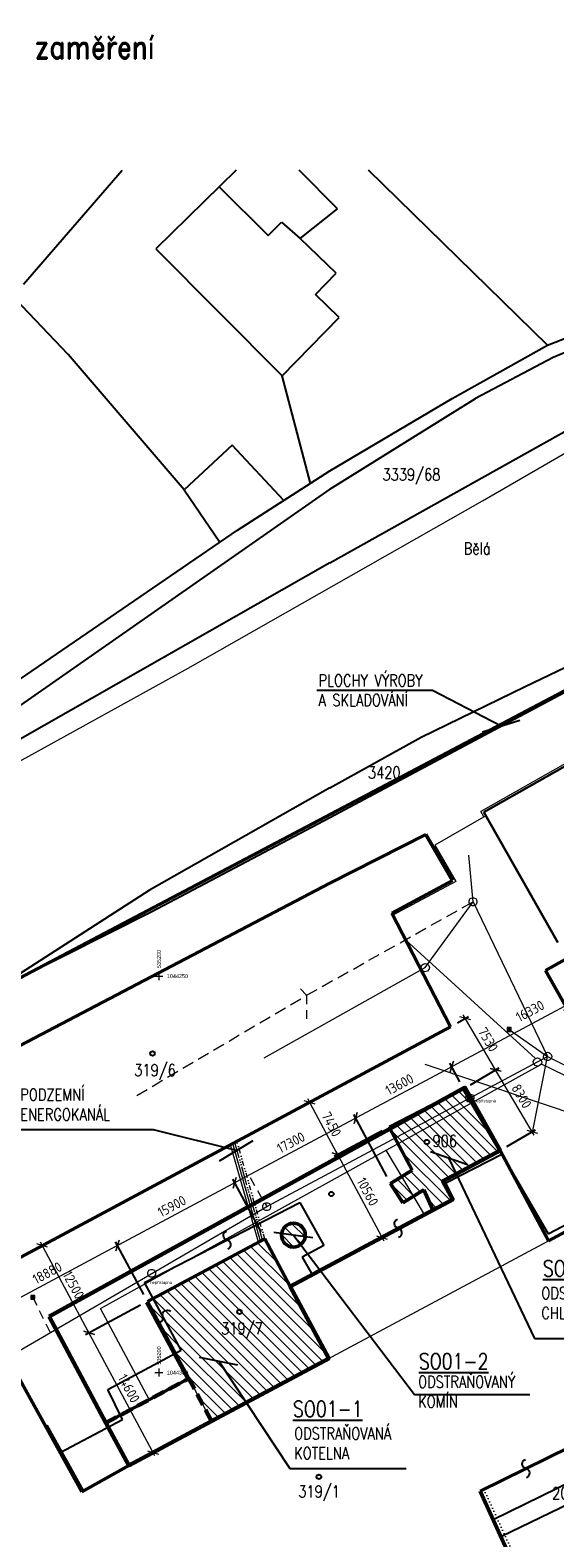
# Model space of a CAD drawing. Header units: millimetres. Extents: x 574189 to 1856771, y -1280639 to 333486.
# Tile 54 of 59: x 1512134 to 1578274, y 116300 to 306443. Entities that reach past the tile are written whole.
import ezdxf
from ezdxf.enums import TextEntityAlignment as Align
from ezdxf.lldxf.tags import DXFTag

# ---------------------------------------------------------------- set-up
doc = ezdxf.new("R2010")
doc.units = ezdxf.units.MM
for name, pattern in [('ACAD_ISO06W100', [36, 24, -3, 0, -3, 0, -3, 0, -3]), ('DASHED', [4.5, 3, -1.5]), ('DGN Style 2', [1864.39533, 1118.637198, -745.758132]), ('DIVIDE', [8, 3, -1.5, 0.25, -1.5, 0.25, -1.5]), ('DOT2', [0.875, 0.125, -0.75])]:
    doc.linetypes.add(name, pattern=pattern)
for name, color, linetype, lineweight in [('hranice', 3, 'Continuous', 20), ('IN_C_TENKA', 7, 'Continuous', 18), ('IN_KOTY', 4, 'Continuous', 13), ('IN_NS_TLUSTA', 1, 'Continuous', 60), ('IN_SRAFY', 13, 'Continuous', 9), ('OstElektroNnPodz', 1, '660B', 13), ('OstKanDest', 32, '626B', 13), ('OstKanSplask', 34, 'KANALIZACE_SPLASKOVA_PODZ', 13), ('OstPlynNtl', 30, '633B', 13), ('OstSdelovaci', 216, 'EL_VEDENI_SLABOPROUD_PODZ', 13), ('OstVodPitna', 150, '616B', 13), ('Vrstva 1', 7, 'Continuous', 0), ('Vrstva 34', 7, 'Continuous', 0), ('Vrstva 39', 7, 'Continuous', 0), ('Vrstva 6', 7, 'Continuous', 0)]:
    doc.layers.add(name, color=color, linetype=linetype, lineweight=lineweight)
for name, color, linetype in [('IN_BP_BOURACI PRACE', 40, 'Continuous'), ('IN_TEXT', 7, 'Continuous'), ('KATASTR', 251, 'Continuous'), ('popisy', 4, 'Continuous')]:
    doc.layers.add(name, color=color, linetype=linetype)
doc.styles.add('iso', font='isocp.shx')
doc.styles.add('Koty', font='romand.shx', dxfattribs={"width": 0.8})
doc.styles.add('ROMAND', font='romand.shx', dxfattribs={"width": 0.85})
doc.styles.get("Standard").update_dxf_attribs({"font": 'iso.shx'})
doc.styles.add('Style-cs_Working', font='cs_Working.shx')
doc.linetypes.add('616B', pattern='A,5,-2,5,-5.5,[145,stn.shx,S=0.1,R=0,X=0,Y=0],-5.5,5,-2', length=30)
doc.linetypes.add('626B', pattern='A,5,-2,5,-5.5,[150,stn.shx,S=0.1,R=0,X=0,Y=0],-5.5,5,-2', length=30)
doc.linetypes.add('633B', pattern='A,5,-2,5,-5.5,[155,stn.shx,S=0.1,R=0,X=0,Y=0],-5.5,5,-2', length=30)
doc.linetypes.add('660B', pattern='A,5,-2,5,-5.5,[166,stn.shx,S=0.1,R=0,X=0,Y=0],-5.5,5,-2', length=30)
doc.linetypes.add('EL_VEDENI_NADZ', pattern='A,10,-15,[107,cadkon.shx,S=5,R=0,X=0,Y=0],-50,10,-10', length=95)
doc.linetypes.add('EL_VEDENI_SLABOPROUD_PODZ', pattern='A,35,-30,[116,cadkon.shx,S=5,R=0,X=0,Y=0],-35', length=100)
doc.linetypes.add('KANALIZACE_SPLASKOVA_PODZ', pattern='A,35,-15,[102,cadkon.shx,S=5,R=0,X=0,Y=5],-5,[102,cadkon.shx,S=5,R=0,X=20,Y=5],30,-15', length=100)
doc.linetypes.add('OCH_PASMO_PRUM_ZAVODU', pattern='A,17.5,[134,cadkon.shx,S=5,R=0,X=0,Y=-5],17.5,-10,0,-10', length=55)
tags = doc.linetypes.add('PLYN', pattern='A,12.7,-5.08,["GAS",Standard,S=2.54,R=0,X=-2.54,Y=-1.27],-6.35', length=24.13).pattern_tags.tags
tags[6] = DXFTag(74, 10)
doc.linetypes.add('PRIMARNI_TEPLOVOD_NADZ', pattern='A,10,-15,[123,cadkon.shx,S=1.25,R=0,X=0,Y=0],-50,10,-10', length=95)
doc.linetypes.add('VODOVOD_NADZ', pattern='A,10,-15,[119,cadkon.shx,S=1.25,R=0,X=0,Y=0],-50,10,-10', length=95)
doc.dimstyles.new('IP 1_100', dxfattribs={"dimscale": 100, "dimtxt": 2.5, "dimasz": 2, "dimexe": 1, "dimexo": 1, "dimgap": 1, "dimtad": 1, "dimdec": 0, "dimzin": 0, "dimdsep": 46, "dimtxsty": 'ROMAND', "dimblk": 'ARCHTICK', "dimcen": 0.09, "dimdle": 1, "dimclrd": 256, "dimclre": 256, "dimclrt": 7, "dimadec": 0, "dimazin": 0, "dimtfac": 1, "dimtdec": 0, "dimtix": 1, "dimtmove": 2, "dimatfit": 3, "dimldrblk": 'OBLIQUE', "dimfxl": 20, "dimfxlon": 1, "dimtolj": 1, "dimtzin": 0, "dimarcsym": 0})
doc.dimstyles.new('iso 500', dxfattribs={"dimtxt": 1250, "dimasz": 1000, "dimexe": 500, "dimexo": 1000, "dimgap": 500, "dimtad": 1, "dimdec": 0, "dimrnd": 10, "dimzin": 0, "dimtxsty": 'iso', "dimblk": 'OBLIQUE', "dimcen": 2.5, "dimdle": 500, "dimclrd": 256, "dimclre": 256, "dimclrt": 256, "dimadec": 0, "dimazin": 0, "dimtfac": 1, "dimtdec": 0, "dimtmove": 0, "dimatfit": 3, "dimfxl": 1, "dimlwd": -1, "dimarcsym": 0})
pattern_1 = [(135, (1445117.2, -6e-11), (-673.519, -673.519), [])]

# ---------------------------------------------------------------- blocks, each defined once
blk = doc.blocks.new('_ArchTick')
at = {"color": 0, "linetype": 'ByBlock', "lineweight": 13, "const_width": 0.15}
blk.add_lwpolyline([(-0.5, -0.5), (0.5, 0.5)], dxfattribs=at)
blk = doc.blocks.new('Z620_2')
at = {"layer": 'Vrstva 34', "color": 32, "linetype": 'Continuous', "lineweight": 0}
for p, q in [((-0.5, 0.1), (-0.45, 0.25)), ((-0.5, -0.1), (-0.5, 0.1)), ((-0.45, 0.25), (-0.35, 0.4)), ((-0.35, 0.4), (-0.1, 0.5)), ((-0.1, 0.5), (0.1, 0.5)), ((0.1, 0.5), (0.35, 0.4)), ((0.35, 0.4), (0.45, 0.25)), ((0.45, 0.25), (0.5, 0.1)), ((0.5, 0.1), (0.5, -0.1)), ((-0.4, -0.35), (-0.5, -0.1)), ((-0.25, -0.45), (-0.4, -0.35)), ((-0.1, -0.5), (-0.25, -0.45)), ((0.1, -0.5), (-0.1, -0.5)), ((0.25, -0.45), (0.1, -0.5)), ((0.4, -0.35), (0.25, -0.45)), ((0.5, -0.1), (0.4, -0.35))]:
    blk.add_line(p, q, dxfattribs=at)
blk = doc.blocks.new('Z620')
at = {"layer": 'Vrstva 34', "color": 32, "linetype": 'Continuous', "lineweight": 13}
for p, q in [((-0.5, 0.1), (-0.45, 0.25)), ((-0.5, -0.1), (-0.5, 0.1)), ((-0.45, 0.25), (-0.35, 0.4)), ((-0.35, 0.4), (-0.1, 0.5)), ((-0.1, 0.5), (0.1, 0.5)), ((0.1, 0.5), (0.35, 0.4)), ((0.35, 0.4), (0.45, 0.25)), ((0.45, 0.25), (0.5, 0.1)), ((0.5, 0.1), (0.5, -0.1)), ((-0.4, -0.35), (-0.5, -0.1)), ((-0.25, -0.45), (-0.4, -0.35)), ((-0.1, -0.5), (-0.25, -0.45)), ((0.1, -0.5), (-0.1, -0.5)), ((0.25, -0.45), (0.1, -0.5)), ((0.4, -0.35), (0.25, -0.45)), ((0.5, -0.1), (0.4, -0.35))]:
    blk.add_line(p, q, dxfattribs=at)
blk = doc.blocks.new('Z630')
at = {"layer": 'Vrstva 34', "color": 32, "linetype": 'Continuous', "lineweight": 0}
for p, q in [((-0.25, 0.25), (-0.25, -0.25)), ((0.25, 0.25), (-0.25, 0.25)), ((-0.25, 0.25), (-0.15, 0.15)), ((-0.15, 0.15), (0.15, 0.15)), ((0.15, 0.05), (-0.15, 0.05)), ((-0.15, 0.05), (-0.15, -0.05)), ((0.15, 0.15), (0.15, 0.05)), ((0.25, -0.25), (0.25, 0.25)), ((-0.25, -0.25), (0.25, -0.25)), ((-0.15, -0.05), (0.15, -0.05)), ((0.15, -0.15), (-0.15, -0.15)), ((0.15, -0.05), (0.15, -0.15))]:
    blk.add_line(p, q, dxfattribs=at)
blk = doc.blocks.new('_Oblique')
at = {"layer": 'popisy', "color": 0, "lineweight": -2}
blk.add_line((-0.5, -0.5), (0.5, 0.5), dxfattribs=at)
blk = doc.blocks.new('*D90')
at = {"layer": 'DEFPOINTS', "color": 0, "transparency": 16777216}
for p in [(1537916, 161082), (1541706, 154002), (1526939, 146096)]:
    blk.add_point(p, dxfattribs=at)
at = {"layer": 'IN_KOTY', "transparency": 16777216}
blk.add_line((1522708, 152941), (1538356, 161318), dxfattribs=at)
at = {"layer": 'IN_KOTY', "lineweight": -2, "transparency": 16777216}
for p, q in [((1541234, 154883), (1537680, 161523)), ((1526467, 146978), (1522912, 153618))]:
    blk.add_line(p, q, dxfattribs=at)
at = {"layer": 'IN_KOTY', "transparency": 16777216, "xscale": 1000, "yscale": 1000, "zscale": 1000}
for p, rotation in [((1537916, 161082), 28.16237362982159), ((1523148, 153177), 208.1623736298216)]:
    blk.add_blockref('_Oblique', p, dxfattribs=dict(at, rotation=rotation))
at = {"layer": 'IN_KOTY', "transparency": 16777216, "insert": (1530001, 158121), "char_height": 1250, "attachment_point": 5, "rotation": 28.16237, "style": 'iso'}
blk.add_mtext('15900', dxfattribs=at)
blk = doc.blocks.new('*D91')
at = {"layer": 'DEFPOINTS', "color": 0, "transparency": 16777216}
for p in [(1553165, 169246), (1557576, 161007), (1541706, 154002)]:
    blk.add_point(p, dxfattribs=at)
at = {"layer": 'IN_KOTY', "transparency": 16777216}
blk.add_line((1537475, 160846), (1553606, 169482), dxfattribs=at)
at = {"layer": 'IN_KOTY', "lineweight": -2, "transparency": 16777216}
for p, q in [((1557104, 161889), (1552929, 169687)), ((1541234, 154883), (1537680, 161523))]:
    blk.add_line(p, q, dxfattribs=at)
at = {"layer": 'IN_KOTY', "transparency": 16777216, "xscale": 1000, "yscale": 1000, "zscale": 1000}
for p, rotation in [((1553165, 169246), 28.16237362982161), ((1537916, 161082), 208.1623736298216)]:
    blk.add_blockref('_Oblique', p, dxfattribs=dict(at, rotation=rotation))
at = {"layer": 'IN_KOTY', "transparency": 16777216, "insert": (1545009, 166156), "char_height": 1250, "attachment_point": 5, "rotation": 28.16237, "style": 'iso'}
blk.add_mtext('17300', dxfattribs=at)
blk = doc.blocks.new('*D92')
at = {"layer": 'DEFPOINTS', "color": 0, "transparency": 16777216}
for p in [(1565277, 175730), (1566769, 172942), (1557576, 161007)]:
    blk.add_point(p, dxfattribs=at)
at = {"layer": 'IN_KOTY', "transparency": 16777216}
blk.add_line((1552725, 169010), (1565717, 175966), dxfattribs=at)
at = {"layer": 'IN_KOTY', "lineweight": -2, "transparency": 16777216}
for p, q in [((1566297, 173824), (1565041, 176171)), ((1557104, 161889), (1552929, 169687))]:
    blk.add_line(p, q, dxfattribs=at)
at = {"layer": 'IN_KOTY', "transparency": 16777216, "xscale": 1000, "yscale": 1000, "zscale": 1000}
for p, rotation in [((1565277, 175730), 28.16237362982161), ((1553165, 169246), 208.1623736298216)]:
    blk.add_blockref('_Oblique', p, dxfattribs=dict(at, rotation=rotation))
at = {"layer": 'IN_KOTY', "transparency": 16777216, "insert": (1558690, 173480), "char_height": 1250, "attachment_point": 5, "rotation": 28.16237, "style": 'iso'}
blk.add_mtext('13600', dxfattribs=at)
blk = doc.blocks.new('*D93')
at = {"layer": 'DEFPOINTS', "color": 0, "transparency": 16777216}
for p in [(1526939, 146096), (1519557, 142144), (1535005, 131029)]:
    blk.add_point(p, dxfattribs=at)
at = {"layer": 'IN_KOTY', "lineweight": -2, "transparency": 16777216}
for p, q in [((1526058, 145624), (1519116, 141908)), ((1534124, 130557), (1527182, 126841))]:
    blk.add_line(p, q, dxfattribs=at)
at = {"layer": 'IN_KOTY', "transparency": 16777216}
blk.add_line((1527859, 126637), (1519321, 142585), dxfattribs=at)
at = {"layer": 'IN_KOTY', "transparency": 16777216, "xscale": 1000, "yscale": 1000, "zscale": 1000}
for p, rotation in [((1519557, 142144), 118.1623736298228), ((1527623, 127077), 298.1623736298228)]:
    blk.add_blockref('_Oblique', p, dxfattribs=dict(at, rotation=rotation))
at = {"layer": 'IN_KOTY', "transparency": 16777216, "insert": (1524582, 135142), "char_height": 1250, "attachment_point": 5, "rotation": 298.16237, "style": 'iso'}
blk.add_mtext('14600', dxfattribs=at)
blk = doc.blocks.new('*D94')
at = {"layer": 'DEFPOINTS', "color": 0, "transparency": 16777216}
for p in [(1570807, 175324), (1566769, 172942), (1571371, 165141)]:
    blk.add_point(p, dxfattribs=at)
at = {"layer": 'IN_KOTY', "lineweight": -2, "transparency": 16777216}
for p, q in [((1567630, 173450), (1571238, 175578)), ((1572232, 165649), (1575839, 167777))]:
    blk.add_line(p, q, dxfattribs=at)
at = {"layer": 'IN_KOTY', "transparency": 16777216}
blk.add_line((1575663, 167092), (1570553, 175755), dxfattribs=at)
at = {"layer": 'IN_KOTY', "transparency": 16777216, "xscale": 1000, "yscale": 1000, "zscale": 1000}
for p, rotation in [((1570807, 175324), 120.5338679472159), ((1575409, 167523), 300.5338679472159)]:
    blk.add_blockref('_Oblique', p, dxfattribs=dict(at, rotation=rotation))
at = {"layer": 'IN_KOTY', "transparency": 16777216, "insert": (1574077, 171995), "char_height": 1250, "attachment_point": 5, "rotation": 300.53387, "style": 'iso'}
blk.add_mtext('8300', dxfattribs=at)
blk = doc.blocks.new('*D95')
at = {"layer": 'DEFPOINTS', "color": 0, "transparency": 16777216}
for p in [(1565142, 180726), (1566981, 181811), (1566769, 172942)]:
    blk.add_point(p, dxfattribs=at)
at = {"layer": 'IN_KOTY', "lineweight": -2, "transparency": 16777216}
for p, q in [((1566003, 181234), (1567412, 182065)), ((1567630, 173450), (1571238, 175578))]:
    blk.add_line(p, q, dxfattribs=at)
at = {"layer": 'IN_KOTY', "transparency": 16777216}
blk.add_line((1571061, 174893), (1566727, 182242), dxfattribs=at)
at = {"layer": 'IN_KOTY', "transparency": 16777216, "xscale": 1000, "yscale": 1000, "zscale": 1000}
for p, rotation in [((1566981, 181811), 120.5338679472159), ((1570807, 175324), 300.5338679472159)]:
    blk.add_blockref('_Oblique', p, dxfattribs=dict(at, rotation=rotation))
at = {"layer": 'IN_KOTY', "transparency": 16777216, "insert": (1569863, 179139), "char_height": 1250, "attachment_point": 5, "rotation": 300.53387, "style": 'iso'}
blk.add_mtext('7530', dxfattribs=at)
blk = doc.blocks.new('*D96')
at = {"layer": 'DEFPOINTS', "color": 0, "transparency": 16777216}
for p in [(1521282, 157246), (1513658, 153164), (1526939, 146096)]:
    blk.add_point(p, dxfattribs=at)
at = {"layer": 'IN_KOTY', "lineweight": -2, "transparency": 16777216}
for p, q in [((1520400, 156774), (1513217, 152928)), ((1526058, 145624), (1519116, 141908))]:
    blk.add_line(p, q, dxfattribs=at)
at = {"layer": 'IN_KOTY', "transparency": 16777216}
blk.add_line((1519793, 141703), (1513422, 153605), dxfattribs=at)
at = {"layer": 'IN_KOTY', "transparency": 16777216, "xscale": 1000, "yscale": 1000, "zscale": 1000}
for p, rotation in [((1513658, 153164), 118.1623736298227), ((1519557, 142144), 298.1623736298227)]:
    blk.add_blockref('_Oblique', p, dxfattribs=dict(at, rotation=rotation))
at = {"layer": 'IN_KOTY', "transparency": 16777216, "insert": (1517599, 148185), "char_height": 1250, "attachment_point": 5, "rotation": 298.16237, "style": 'iso'}
blk.add_mtext('12500', dxfattribs=at)
blk = doc.blocks.new('*D97')
at = {"layer": 'DEFPOINTS', "color": 0, "transparency": 16777216}
for p in [(1553869, 174691), (1547368, 171211), (1557385, 168123)]:
    blk.add_point(p, dxfattribs=at)
at = {"layer": 'IN_KOTY', "lineweight": -2, "transparency": 16777216}
for p, q in [((1552987, 174219), (1546927, 170975)), ((1556504, 167651), (1550443, 164406))]:
    blk.add_line(p, q, dxfattribs=at)
at = {"layer": 'IN_KOTY', "transparency": 16777216}
blk.add_line((1551120, 164202), (1547132, 171652), dxfattribs=at)
at = {"layer": 'IN_KOTY', "transparency": 16777216, "xscale": 1000, "yscale": 1000, "zscale": 1000}
for p, rotation in [((1547368, 171211), 118.1623736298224), ((1550884, 164642), 298.1623736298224)]:
    blk.add_blockref('_Oblique', p, dxfattribs=dict(at, rotation=rotation))
at = {"layer": 'IN_KOTY', "transparency": 16777216, "insert": (1550118, 168458), "char_height": 1250, "attachment_point": 5, "rotation": 298.16237, "style": 'iso'}
blk.add_mtext('7450', dxfattribs=at)
blk = doc.blocks.new('*D98')
at = {"layer": 'DEFPOINTS', "color": 0, "transparency": 16777216}
for p in [(1557385, 168123), (1562919, 157639), (1556479, 154191)]:
    blk.add_point(p, dxfattribs=at)
at = {"layer": 'IN_KOTY', "lineweight": -2, "transparency": 16777216}
for p, q in [((1556504, 167651), (1550443, 164406)), ((1562037, 157167), (1556038, 153955))]:
    blk.add_line(p, q, dxfattribs=at)
at = {"layer": 'IN_KOTY', "transparency": 16777216}
blk.add_line((1550648, 165083), (1556715, 153750), dxfattribs=at)
at = {"layer": 'IN_KOTY', "transparency": 16777216, "xscale": 1000, "yscale": 1000, "zscale": 1000}
for p, rotation in [((1550884, 164642), 118.1623736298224), ((1556479, 154191), 298.1623736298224)]:
    blk.add_blockref('_Oblique', p, dxfattribs=dict(at, rotation=rotation))
at = {"layer": 'IN_KOTY', "transparency": 16777216, "insert": (1554674, 159948), "char_height": 1250, "attachment_point": 5, "rotation": 298.16237, "style": 'iso'}
blk.add_mtext('10560', dxfattribs=at)
blk = doc.blocks.new('*D99')
at = {"layer": 'DEFPOINTS', "color": 0, "transparency": 16777216}
for p in [(1526939, 146096), (1506503, 144266), (1509520, 138630)]:
    blk.add_point(p, dxfattribs=at)
at = {"layer": 'IN_KOTY', "transparency": 16777216}
blk.add_line((1523589, 153413), (1506062, 144030), dxfattribs=at)
at = {"layer": 'IN_KOTY', "lineweight": -2, "transparency": 16777216}
for p, q in [((1526467, 146978), (1522912, 153618)), ((1509048, 139511), (1506267, 144706))]:
    blk.add_line(p, q, dxfattribs=at)
at = {"layer": 'IN_KOTY', "transparency": 16777216, "xscale": 1000, "yscale": 1000, "zscale": 1000}
for p, rotation in [((1523148, 153177), 28.16237362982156), ((1506503, 144266), 208.1623736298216)]:
    blk.add_blockref('_Oblique', p, dxfattribs=dict(at, rotation=rotation))
at = {"layer": 'IN_KOTY', "transparency": 16777216, "insert": (1514295, 149713), "char_height": 1250, "attachment_point": 5, "rotation": 28.16237, "style": 'iso'}
blk.add_mtext('18880', dxfattribs=at)
blk = doc.blocks.new('*D100')
at = {"layer": 'DEFPOINTS', "color": 0, "transparency": 16777216}
for p in [(1579673, 183437), (1581176, 180629), (1566769, 172942)]:
    blk.add_point(p, dxfattribs=at)
at = {"layer": 'IN_KOTY', "transparency": 16777216}
blk.add_line((1564836, 175494), (1580114, 183673), dxfattribs=at)
at = {"layer": 'IN_KOTY', "lineweight": -2, "transparency": 16777216}
for p, q in [((1580704, 181510), (1579437, 183878)), ((1566297, 173824), (1565041, 176171))]:
    blk.add_line(p, q, dxfattribs=at)
at = {"layer": 'IN_KOTY', "transparency": 16777216, "xscale": 1000, "yscale": 1000, "zscale": 1000}
for p, rotation in [((1579673, 183437), 28.16237362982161), ((1565277, 175730), 208.1623736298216)]:
    blk.add_blockref('_Oblique', p, dxfattribs=dict(at, rotation=rotation))
at = {"layer": 'IN_KOTY', "transparency": 16777216, "insert": (1575158, 182739), "char_height": 1250, "attachment_point": 5, "rotation": 28.16237, "style": 'iso'}
blk.add_mtext('16330', dxfattribs=at)

msp = doc.modelspace()

# ---------------------------------------------------------------- hatches: boundary and pattern name
at = {"layer": 'IN_SRAFY'}
h = msp.add_hatch(dxfattribs=at)
h.set_pattern_fill('ANSI31', color=42, scale=300, angle=90)
h.set_pattern_definition(pattern_1)
h.paths.add_polyline_path([(1557408.6, 168079.2), (1560291.8, 162685.8), (1557576, 161007.4), (1559099.9, 158541.7), (1561759.1, 160185.1), (1562916.3, 157644.8), (1565397.9, 158973.5), (1564175.1, 161289), (1571351.6, 165130.9), (1566769.2, 172942.1)])
h.paths.add_polyline_path([(1562435, 166219.1, -1), (1561863.7, 166219.1, -1)], flags=16)
h.paths.add_polyline_path([(1561110.7, 173556.9), (1564812.8, 166641.8), (1567292.3, 167969.2), (1563590.3, 174884.3)], flags=9)
h.paths.add_polyline_path([(1562482.1, 165223.5), (1566317.8, 165223.5), (1566317.8, 167473.5), (1562482.1, 167473.5)], flags=24)
h = msp.add_hatch(dxfattribs=at)
h.set_pattern_fill('ANSI31', color=42, scale=300, angle=90)
h.set_pattern_definition([(135, (1445117.2, 0), (-673.519, -673.519), [])])
h.paths.add_polyline_path([(1543816.1, 154478.4, 1), (1546816.1, 154478.4, 1)])
h = msp.add_hatch(dxfattribs=at)
h.set_pattern_fill('ANSI31', color=42, scale=300, angle=90)
h.set_pattern_definition(pattern_1)
h.paths.add_polyline_path([(1544915.6, 148006.6), (1541706.2, 154001.5), (1527637.3, 146469.8), (1531173.3, 139970.3), (1530431.7, 139572.3), (1532130.9, 136398.3), (1535005.2, 131029.2), (1549772.2, 138934.8)])
h.paths.add_polyline_path([(1528853, 144235.3, -0.48342263), (1528346.3, 143467.6), (1530431.7, 139572.3), (1531173.3, 139970.3)], flags=17)
h.paths.add_polyline_path([(1527637.3, 146469.8), (1526939.2, 146096), (1528346.3, 143467.6, 0.48342263), (1528853, 144235.3)])
h = msp.add_hatch(dxfattribs=at)
h.set_pattern_fill('GRASS', color=74, scale=100)
h.set_pattern_definition([(90, (1445117.2, 0), (-1796.051, 1796.051), [476.25, -3115.852]), (45, (1445117.2, 0), (-1796.05, 1796.05), [476.25, -2063.75]), (135, (1445117.2, 0), (-1796.05, -1796.05), [476.25, -2063.75])])
h.paths.add_polyline_path([(1545757.3, 94072.8), (1542088.3, 93033), (1539038, 91906.5), (1538484.6, 89443.2), (1539315.7, 88176.9), (1541724.8, 90982.8)])
h.paths.add_polyline_path([(1560130.5, 100144.9), (1565271.5, 103460.7), (1565210.5, 104677.1), (1562491.3, 103194.9), (1554356.8, 98675.5, -0.22732839), (1554566.8, 98298.2), (1554566.8, 97428.8, -0.87642233), (1553569.9, 97437.7), (1553569.9, 98238.3), (1546400.2, 94255), (1545757.3, 94072.8), (1541724.8, 90982.8), (1539315.7, 88176.9), (1540019, 87105.5), (1542001.4, 87341.2), (1544610.9, 90147.6)])
h.paths.add_polyline_path([(1559933.9, 99527.7), (1560130.5, 100144.9), (1544610.9, 90147.6), (1542001.4, 87341.2)], flags=17)
h.paths.add_polyline_path([(1571972.9, 106309.1), (1570944.7, 107802.8), (1565210.5, 104677.1), (1565271.5, 103460.7), (1560130.5, 100144.9), (1559933.9, 99527.7), (1563508.2, 101956.7)])
h.paths.add_polyline_path([(1575802.8, 108278.4), (1571954.5, 116695.7), (1571473.5, 116461.7), (1574535.1, 109759.9), (1570944.7, 107802.8), (1571972.9, 106309.1)])

# ---------------------------------------------------------------- linework, layer by layer
at = {"layer": 'hranice', "linetype": 'OCH_PASMO_PRUM_ZAVODU', "lineweight": 20, "ltscale": 100}
msp.add_spline([(1527674.4, 19063.3), (1534435.5, 27469.5), (1536542.2, 42275.4), (1539848.5, 57530.2), (1546097.3, 67495.3), (1551420.6, 81015.8), (1575048, 109187.4), (1625367.9, 129328.7), (1644171, 132308.2), (1692710, 147826), (1740241.6, 170801.3), (1758067.6, 180716.6), (1787863.3, 187644.4), (1811387.1, 188547.7)], degree=3, dxfattribs=at)
at = {"layer": 'IN_BP_BOURACI PRACE', "lineweight": 50}
for p, q in [((1557408.6, 168079.2), (1566769.2, 172942.1)), ((1566769.2, 172942.1), (1571351.6, 165130.9)), ((1560291.8, 162685.8), (1557408.6, 168079.2)), ((1557576, 161007.4), (1560291.8, 162685.8)), ((1559099.9, 158541.7), (1557576, 161007.4)), ((1561759.1, 160185.1), (1559099.9, 158541.7)), ((1562908.7, 157661.4), (1561759.1, 160185.1)), ((1541706.2, 154001.5), (1526939.2, 146096)), ((1544915.6, 148006.6), (1541706.2, 154001.5)), ((1526939.2, 146096), (1532130.9, 136398.3))]:
    msp.add_line(p, q, dxfattribs=at)
msp.add_circle((1545316.1, 154478.4), 1500, dxfattribs=at)
at = {"layer": 'IN_C_TENKA'}
for p, q in [((1524566.9, 125441.1), (1577463.7, 153759.4)), ((1549772.2, 138934.8), (1544915.6, 148006.6)), ((1532130.9, 136398.3), (1535005.2, 131029.2))]:
    msp.add_line(p, q, dxfattribs=at)
at = {"layer": 'IN_C_TENKA', "color": 152}
for points in [[(1412021.9, 179671.1), (1429513.3, 183383.3), (1452119.9, 189515.4), (1468267.4, 194033.8), (1485060.9, 199197.6), (1510735.5, 214205.1), (1532050.3, 225985.1), (1569159.6, 247080.5), (1595690.7, 262417), (1624302.7, 276713.6), (1631845.8, 279573), (1645111.4, 280092.8), (1663058.9, 281132.6), (1685428.3, 279573), (1715600.9, 274634.1), (1759553, 270716.7), (1790338.8, 272025.8), (1809873.7, 273337.1)], [(1809873.7, 236577.6), (1799285.7, 236192.8), (1767045, 237725.1), (1734944.8, 240665.7), (1718627.3, 243071.7), (1698564.7, 247616.2), (1685018.3, 249534.3), (1669962.8, 250481.2), (1652275.3, 248692.6), (1636482.9, 245957), (1611669.6, 240125.3), (1580442.5, 223642.9), (1552457.3, 208871.6), (1510798.9, 186883.3), (1498462.2, 178808.4), (1487446.9, 169632.7), (1462993.5, 149263.3), (1462165.1, 145444.1), (1469501.5, 121475.2), (1479539.4, 101072.3), (1488365.4, 62647.6), (1492578.7, 28771.2), (1493938.4, 16731), (1493779.6, 13253.8)]]:
    msp.add_lwpolyline(points, dxfattribs=at)
at = {"layer": 'IN_C_TENKA', "color": 165, "lineweight": 50}
msp.add_lwpolyline([(1510798.9, 186883.3), (1611669.6, 240125.3), (1611669.6, 240125.3), (1614292.9, 230043.4), (1611984.2, 228020.5), (1612422.2, 226525.1), (1639222.8, 239966.8), (1644370.2, 229703.8), (1666629.2, 241161.4), (1670242, 240065.5), (1682886.7, 216767), (1664475.9, 207118.8), (1674091.3, 181635.2), (1685408.9, 182753.8), (1690669, 170151.7), (1676058, 163609.7), (1687139.6, 139661.3), (1677878.7, 135320.5), (1632888.1, 122199.8), (1610348.2, 114527.1)], dxfattribs=at)
at = {"layer": 'IN_C_TENKA', "color": 3, "linetype": 'DOT2', "lineweight": 20, "ltscale": 500}
msp.add_lwpolyline([(1569330.4, 122435.4), (1575802.8, 108278.4), (1563508.2, 101956.7), (1542001.4, 87341.2), (1540019, 87105.5), (1538484.6, 89443.2), (1539038, 91906.5), (1542088.3, 93033), (1546400.2, 94255), (1562491.3, 103194.9)], dxfattribs=at)
at = {"layer": 'IN_NS_TLUSTA', "linetype": 'DASHED', "ltscale": 500}
for p, q in [((1521692.6, 130810.1), (1532130.9, 136398.3)), ((1532130.9, 136398.3), (1535005.2, 131029.2))]:
    msp.add_line(p, q, dxfattribs=at)
at = {"layer": 'IN_NS_TLUSTA'}
msp.add_lwpolyline([(1514523.3, 144201.8), (1521692.6, 130810.1), (1524566.9, 125441.1), (1535005.2, 131029.2), (1549772.2, 138934.8), (1544915.6, 148006.6), (1565397.9, 158973.5), (1564175.1, 161289), (1571370.5, 165141), (1566940, 173089.7)], close=True, dxfattribs=at)
at = {"layer": 'KATASTR'}
for p, q in [((1511297.3, 274401.6), (1523719.6, 288797.6)), ((1538119, 288797.6), (1527992.7, 278851.8)), ((1550882.4, 283911.6), (1546030.2, 288797.6)), ((1577337.6, 266699.1), (1554798.7, 288797.6)), ((1535969.8, 286686.7), (1542127.4, 280538.4)), ((1546180.4, 280168.9), (1550882.4, 283911.6)), ((1542127.4, 280538.4), (1543813.5, 282227)), ((1543813.5, 282227), (1546180.4, 280168.9)), ((1516940.1, 265543.3), (1502861.6, 280247.2)), ((1550691.3, 275784.1), (1546180.4, 280168.9)), ((1527992.7, 278851.8), (1543920.6, 262828.9)), ((1577337.6, 266699.1), (1605012.2, 277723.6)), ((1548099.6, 273118), (1550691.3, 275784.1)), ((1605526.9, 276489.3), (1578045.3, 265174.6)), ((1551093.4, 270207.8), (1548099.6, 273118)), ((1543920.6, 262828.9), (1551093.4, 270207.8)), ((1565341.6, 259972), (1577337.6, 266699.1)), ((1531530.6, 248483.3), (1516940.1, 265543.3)), ((1578045.3, 265174.6), (1568285.7, 259972)), ((1547455.3, 249277.7), (1543920.6, 262828.9)), ((1549922.4, 239254.4), (1586931.1, 259972)), ((1537581.3, 254118.7), (1531530.6, 248483.3)), ((1544095.9, 247123.9), (1537581.3, 254118.7)), ((1538269.3, 243388.4), (1549922.4, 250859.4)), ((1549922.4, 248571.1), (1502575.8, 215520.9)), ((1531530.6, 248483.3), (1536055.6, 241873.1)), ((1498979.1, 216492.2), (1538269.3, 243388.4)), ((1549922.4, 207147.4), (1611669.6, 240125.3)), ((1549922.4, 239254.4), (1496509.5, 208872.6)), ((1574548.6, 223682.8), (1597676.6, 234770.3)), ((1561411.5, 217284), (1574548.6, 223682.8)), ((1549922.4, 210903.7), (1561411.5, 217284)), ((1549922.4, 210903.7), (1527167.1, 197988.8)), ((1527404.3, 195256.7), (1549922.4, 207147.4)), ((1527167.1, 197988.8), (1510286.2, 187080.8)), ((1510798.9, 186883.3), (1527404.3, 195256.7)), ((1557385.4, 168122.7), (1566769.2, 172942.1)), ((1566769.2, 172942.1), (1571630.1, 164656.1)), ((1560291.8, 162685.8), (1557385.4, 168122.7)), ((1564515, 161053.9), (1571608.1, 164699.1)), ((1571608.1, 164699.1), (1577449.1, 154648.6)), ((1557576, 161007.4), (1560291.8, 162685.8)), ((1559099.9, 158541.7), (1557576, 161007.4)), ((1561759.1, 160185.1), (1559099.9, 158541.7)), ((1562908.7, 157661.4), (1561759.1, 160185.1)), ((1565554.7, 159057.9), (1564515, 161053.9)), ((1526532.6, 148500.3), (1546143.8, 158612.5)), ((1546143.8, 158612.5), (1549139.1, 153179.4)), ((1547708.3, 149448.8), (1565554.7, 159057.9)), ((1577449.1, 154648.6), (1581050.3, 156535.8)), ((1549139.1, 153179.4), (1546404.5, 151707.2)), ((1546404.5, 151707.2), (1547708.3, 149448.8)), ((1531173.3, 139970.3), (1526532.6, 148500.3)), ((1521915, 135001.7), (1531173.3, 139970.3)), ((1509520.4, 138629.5), (1515913.6, 127045.3)), ((1571473.5, 116461.7), (1616290, 138263.8)), ((1523790.9, 131220.3), (1521915, 135001.7)), ((1570489.8, 118615.1), (1602226.8, 134129.7)), ((1515913.6, 127045.3), (1523790.9, 131220.3))]:
    msp.add_line(p, q, dxfattribs=at)
at = {"layer": 'KATASTR', "color": 7, "lineweight": 50}
for p, q in [((1549922.4, 198855.6), (1562011.3, 205010.6)), ((1562011.3, 205010.6), (1565363, 199194.9)), ((1598033.7, 199716), (1577089.5, 187830)), ((1549922.4, 198855.6), (1477333.9, 160814.9)), ((1565363, 199194.9), (1557710.8, 195097.9)), ((1557710.8, 195097.9), (1565141.8, 180726.3)), ((1577089.5, 187830), (1582621.4, 178082.3)), ((1488427.5, 139657.3), (1565141.8, 180726.3)), ((1564175.1, 161289), (1571351.6, 165130.9)), ((1571370.5, 165141), (1577463.7, 153759.4)), ((1565398.7, 158972.2), (1564175.1, 161289)), ((1544915.6, 148006.6), (1565398.7, 158972.2)), ((1577463.7, 153759.4), (1581221.4, 155771.1)), ((1518632.5, 122118.7), (1509520.4, 138629.5)), ((1532130.9, 136398.3), (1521692.6, 130810.1)), ((1594367, 134764.4), (1568852.1, 122199.8)), ((1521692.6, 130810.1), (1524566.9, 125441.1)), ((1524566.9, 125441.1), (1518632.5, 122118.7)), ((1574535.1, 109759.9), (1568852.1, 122199.8))]:
    msp.add_line(p, q, dxfattribs=at)
at = {"layer": 'KATASTR'}
for points in [[(1549922.4, 248571.1), (1568285.7, 259972)], [(1549922.4, 250859.4), (1565341.6, 259972)]]:
    msp.add_lwpolyline(points, dxfattribs=at)
for points in [[(1558584.7, 154216.4, 0.7743875), (1558519.3, 155350.8, -0.78129221), (1558454, 156484.5)], [(1537034.4, 152728.7, 0.7743875), (1536969.1, 153863.2, -0.78129221), (1536903.8, 154996.8)], [(1527896.4, 143621.9, 0.7743875), (1528853, 144235.3, -0.78129221), (1529808.8, 144848.2)], [(1574697.4, 123911.6, 0.7743875), (1574632, 125046.1, -0.78129221), (1574566.7, 126179.7)]]:
    msp.add_lwpolyline(points, format="xyb", dxfattribs=at)
for centre in [(1527563.4, 177392.9), (1562149.4, 166219.1), (1550099.6, 159672.1), (1538517.6, 144798), (1548534.9, 123986.5)]:
    msp.add_circle(centre, 285.6, dxfattribs=at)
at = {"layer": 'OstElektroNnPodz', "linetype": 'EL_VEDENI_NADZ', "lineweight": 13, "ltscale": 20}
msp.add_line((1541177.2, 153718.4), (1537667.7, 166018.1), dxfattribs=at)
at = {"layer": 'OstKanDest', "ltscale": 500}
for p, q in [((1567962.5, 196516.5), (1567440.5, 202388.5)), ((1561938.4, 188222.5), (1567962.5, 196516.5)), ((1567962.5, 196516.5), (1577358.5, 177009.5)), ((1541650.7, 176823.6), (1561938.4, 188222.5)), ((1572536.5, 180402.5), (1577358.5, 177009.5)), ((1541951.5, 158068.5), (1577358.5, 177009.5)), ((1575479.5, 167425.5), (1577362.5, 177008.5)), ((1577358.5, 177009.5), (1607817.5, 161462.5)), ((1510387.5, 139685.5), (1541951.5, 158068.5))]:
    msp.add_line(p, q, dxfattribs=at)
at = {"layer": 'OstKanDest', "linetype": 'DASHED', "ltscale": 500}
for p, q in [((1546989.5, 184732.5), (1567962.5, 196516.5)), ((1525575.5, 172096.5), (1546989.5, 184732.5))]:
    msp.add_line(p, q, dxfattribs=at)
at = {"layer": 'OstKanSplask', "ltscale": 100}
for p, q in [((1559450.2, 191733.8), (1575827.3, 176734)), ((1520996.2, 145228.6), (1576129.2, 175784.9)), ((1576539.5, 176061.4), (1610764.9, 159400.3)), ((1527150.8, 133732.2), (1520996.2, 145228.6))]:
    msp.add_line(p, q, dxfattribs=at)
at = {"layer": 'OstKanSplask', "ltscale": 50}
msp.add_line((1561843, 157059.4), (1557020, 165194), dxfattribs=at)
at = {"layer": 'OstPlynNtl', "linetype": 'PLYN', "ltscale": 300}
for p, q in [((1604013.8, 227830.2), (1568928.9, 207919.8)), ((1569587.6, 207373.7), (1563137.9, 203656.7)), ((1563137.9, 203656.7), (1565777.4, 199076.5)), ((1565777.4, 199076.5), (1557852.4, 194833.4)), ((1526674.7, 145954.4), (1531866.4, 136256.7)), ((1518895.2, 122263.6), (1514339.1, 130519.1))]:
    msp.add_line(p, q, dxfattribs=at)
at = {"layer": 'OstPlynNtl'}
msp.add_line((1569324.8, 207222.2), (1568928.9, 207919.8), dxfattribs=at)
at = {"layer": 'OstSdelovaci', "linetype": 'PRIMARNI_TEPLOVOD_NADZ', "ltscale": 25}
msp.add_line((1540912.7, 153576.8), (1537403.2, 165876.5), dxfattribs=at)
at = {"layer": 'OstVodPitna', "linetype": 'VODOVOD_NADZ', "ltscale": 100}
msp.add_line((1561897.2, 176045.7), (1595988.8, 164550.8), dxfattribs=at)
at = {"layer": 'OstVodPitna', "color": 5, "linetype": 'ACAD_ISO06W100', "lineweight": 13, "ltscale": 100}
msp.add_line((1541441.7, 153859.9), (1537932.2, 166159.7), dxfattribs=at)
at = {"layer": 'OstVodPitna', "color": 5, "linetype": 'DIVIDE', "lineweight": 13, "ltscale": 200}
msp.add_line((1541706.2, 154001.5), (1538196.7, 166301.3), dxfattribs=at)
at = {"layer": 'Vrstva 1', "color": 3, "linetype": 'Continuous', "lineweight": 0}
for p, q in [((1527858.5, 187142.5), (1528858.5, 187142.5)), ((1528358.5, 187642.5), (1528358.5, 186642.5)), ((1527858.5, 137142.5), (1528858.5, 137142.5)), ((1528358.5, 137642.5), (1528358.5, 136642.5))]:
    msp.add_line(p, q, dxfattribs=at)
at = {"layer": 'Vrstva 34', "color": 32, "linetype": 'DGN Style 2', "lineweight": 13}
for p, q in [((1546989.5, 184732.5), (1545961.5, 185786.5)), ((1546989.5, 184732.5), (1546959.5, 181485.5)), ((1539865.5, 161727.5), (1541951.5, 158068.5)), ((1512470.5, 146631.5), (1514610.5, 142251.5))]:
    msp.add_line(p, q, dxfattribs=at)
at = {"layer": 'Vrstva 6', "color": 1, "linetype": 'Continuous', "lineweight": 30}
for p, q in [((1603900.4, 227420.8), (1569337.9, 207806.9)), ((1569337.9, 207806.9), (1578666.1, 191369.3))]:
    msp.add_line(p, q, dxfattribs=at)

# ---------------------------------------------------------------- block references
at = {"layer": 'OstKanDest', "ltscale": 500, "xscale": 999.9976885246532, "yscale": 999.9976885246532, "zscale": 999.9976885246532, "rotation": 42.64807170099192}
msp.add_blockref('Z620_2', (1577362.5, 177008.5), dxfattribs=at)
at = {"layer": 'OstKanSplask', "xscale": 1000, "yscale": 1000, "zscale": 1000}
msp.add_blockref('Z620', (1567962.5, 196516.5), dxfattribs=at)
at = {"layer": 'OstKanSplask', "xscale": 999.9976885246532, "yscale": 999.9976885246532, "zscale": 999.9976885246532, "rotation": 42.64807170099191}
msp.add_blockref('Z620_2', (1561938.4, 188222.5), dxfattribs=at)
at = {"layer": 'OstKanSplask', "ltscale": 100, "xscale": 999.9976885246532, "yscale": 999.9976885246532, "zscale": 999.9976885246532, "rotation": 42.64807170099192}
msp.add_blockref('Z620_2', (1576092.5, 176298.5), dxfattribs=at)
at = {"layer": 'Vrstva 34', "color": 32, "linetype": 'Continuous', "lineweight": 13, "xscale": 1000, "yscale": 1000, "zscale": 1000}
for name, p in [('Z630', (1572528.5, 180393.5)), ('Z620', (1567555.5, 171756.5)), ('Z620', (1541951.5, 158068.5)), ('Z620', (1527449.5, 149660.5)), ('Z630', (1512470.5, 146631.5))]:
    msp.add_blockref(name, p, dxfattribs=at)

# ---------------------------------------------------------------- texts
at = {"layer": 'IN_TEXT', "attachment_point": 1, "style": 'Koty'}
for s, insert, char_height, width in [('upraveno dle výškového zaměření', (1471347, 305841), 3000, 71557.615), ('PLOCHY VÝROBY A SKLADOVÁNÍ', (1548481.7, 225186.7), 1500, 15598.124), ('PODZEMNÍ \\PENERGOKANÁL', (1510891.2, 172947.1), 1500, 15598.124), ('{\\LSO01-3}', (1576774.4, 151278.2), 2000, 6757.857), ('ODSTRAŇOVANÉ \\PCHLADÍCÍ NÁDRŽE', (1576576, 147907.7), 1500, 17617.984), ('{\\LSO01-2}', (1561133.4, 139566.2), 2000, 6757.857), ('ODSTRAŇOVANÝ KOMÍN', (1561041.7, 136725.1), 1500, 15598.124), ('{\\LSO01-1}', (1545266.4, 133561.4), 2000, 6757.857), ('ODSTRAŇOVANÁ\\PKOTELNA', (1545412.4, 130219.8), 1500, 15598.124)]:
    msp.add_mtext(s, dxfattribs=dict(at, insert=insert, char_height=char_height, width=width))
at = {"layer": 'KATASTR', "char_height": 1500, "width": 486.766, "attachment_point": 1, "style": 'Koty'}
for s, insert in [('3339/68', (1556550, 251147.5)), ('Bělá', (1566786.3, 241821.8)), ('3420', (1554716.8, 213566.2)), ('319/6', (1525254.5, 176036.9)), ('906', (1562857.1, 167098.5)), ('319/7', (1536208.7, 143442)), ('319/1', (1545936.5, 122908.6)), ('2016', (1577926, 122676.6))]:
    msp.add_mtext(s, dxfattribs=dict(at, insert=insert))
at = {"layer": 'Vrstva 34', "color": 32, "linetype": 'Continuous', "lineweight": 13, "style": 'Style-cs_Working'}
for p in [(1569475.1, 171407), (1528645.1, 148492)]:
    msp.add_text('nepřístupná', height=374.994, dxfattribs=at).set_placement(p, align=Align.MIDDLE_CENTER)
at = {"layer": 'Vrstva 39', "color": 2, "linetype": 'Continuous', "lineweight": 0, "style": 'Style-cs_Working'}
for p in [(1528358.5, 188142.5), (1528358.5, 138142.5)]:
    msp.add_text('535200', height=500, rotation=90, dxfattribs=at).set_placement(p, align=Align.MIDDLE_LEFT)
for s, p in [('1044250', (1529358.5, 187142.5)), ('1044300', (1529358.5, 137142.5))]:
    msp.add_text(s, height=500, dxfattribs=at).set_placement(p, align=Align.MIDDLE_LEFT)

# ---------------------------------------------------------------- dimensions: what is measured, and where the dimension line sits
at = {"layer": 'IN_KOTY'}
dim = msp.add_linear_dim(base=(1579672.8, 183437.1), p1=(1566769.2, 172942.1), p2=(1581176.2, 180628.8), angle=208.162374, dimstyle='iso 500', override={"dimtmove": 1}, dxfattribs=at)
dim.commit()
dim.dimension.update_dxf_attribs({"geometry": '*D100', "text_midpoint": (1575689, 181747.6), "dimtype": 160})
for base, p1, p2, angle, picture, middle in [((1566981, 181811.2), (1566769.2, 172942.1), (1565141.8, 180726.3), 300.533868, '*D95', (1569863.2, 179139.1)), ((1553165.3, 169246.3), (1541706.2, 154001.5), (1557576, 161007.4), 208.162374, '*D91', (1545009.4, 166156.1)), ((1513657.6, 153164.3), (1526939.2, 146096), (1521281.6, 157245.8), 298.162374, '*D96', (1517599.3, 148185.2)), ((1506503.1, 144265.7), (1526939.2, 146096), (1509520.4, 138629.5), 208.162374, '*D99', (1514294.8, 149713))]:
    dim = msp.add_linear_dim(base=base, p1=p1, p2=p2, angle=angle, dimstyle='iso 500', override={"dimtmove": 1}, dxfattribs=at)
    dim.commit()
    dim.dimension.update_dxf_attribs({"geometry": picture, "text_midpoint": middle})
for base, p1, p2, angle, text, picture, middle in [((1565276.6, 175730.1), (1557576, 161007.4), (1566769.2, 172942.1), 208.162374, '13600', '*D92', (1558690, 173480)), ((1556479.3, 154191.3), (1557385.4, 168122.7), (1562919, 157638.8), 298.162374, '10560', '*D98', (1554673.6, 159947.8))]:
    dim = msp.add_linear_dim(base=base, p1=p1, p2=p2, angle=angle, text=text, dimstyle='iso 500', override={"dimtmove": 1}, dxfattribs=at)
    dim.commit()
    dim.dimension.update_dxf_attribs({"geometry": picture, "text_midpoint": middle})
for p1, p2, distance, text, picture, middle in [((1571370.5, 165141), (1566769.2, 172942.1), -4688.4, '8300', '*D94', (1574077.1, 171995)), ((1526939.2, 146096), (1541706.2, 154001.5), 8031.6, '15900', '*D90', (1530001, 158121.4)), ((1535005.2, 131029.2), (1526939.2, 146096), 8373.2, '14600', '*D93', (1524582.1, 135141.7))]:
    dim = msp.add_aligned_dim(p1=p1, p2=p2, distance=distance, text=text, dimstyle='iso 500', dxfattribs=at)
    dim.commit()
    dim.dimension.update_dxf_attribs({"geometry": picture, "text_midpoint": middle})
dim = msp.add_aligned_dim(p1=(1557385.4, 168122.7), p2=(1553868.8, 174691.4), distance=7374.1, dimstyle='iso 500', dxfattribs=at)
dim.commit()
dim.dimension.update_dxf_attribs({"geometry": '*D97', "text_midpoint": (1550117.8, 168457.6)})

# ---------------------------------------------------------------- leaders
at = {"layer": 'IN_TEXT'}
for points, override in [([(1571499.3, 218671.2), (1562867.5, 223177.5), (1548280.8, 223177.5)], {"dimasz": 35, "dimgap": 1, "dimtad": 0}), ([(1538139.4, 165137.1), (1527676.6, 167767.7), (1507773.3, 167767.7)], {"dimasz": 35, "dimtad": 0}), ([(1564929.2, 164155.4), (1575705.8, 141457), (1596091, 141457)], {"dimasz": 35, "dimtad": 0}), ([(1545316.1, 154478.4), (1560563.2, 134378.3), (1575138.4, 134378.3)], {"dimasz": 35, "dimtad": 0}), ([(1535903.2, 138564), (1544887.9, 125040.4), (1559537.5, 125040.4)], {"dimasz": 35, "dimtad": 0})]:
    msp.add_leader(points, dimstyle='IP 1_100', override=override, dxfattribs=at)

doc.saveas('drawing.dxf')
